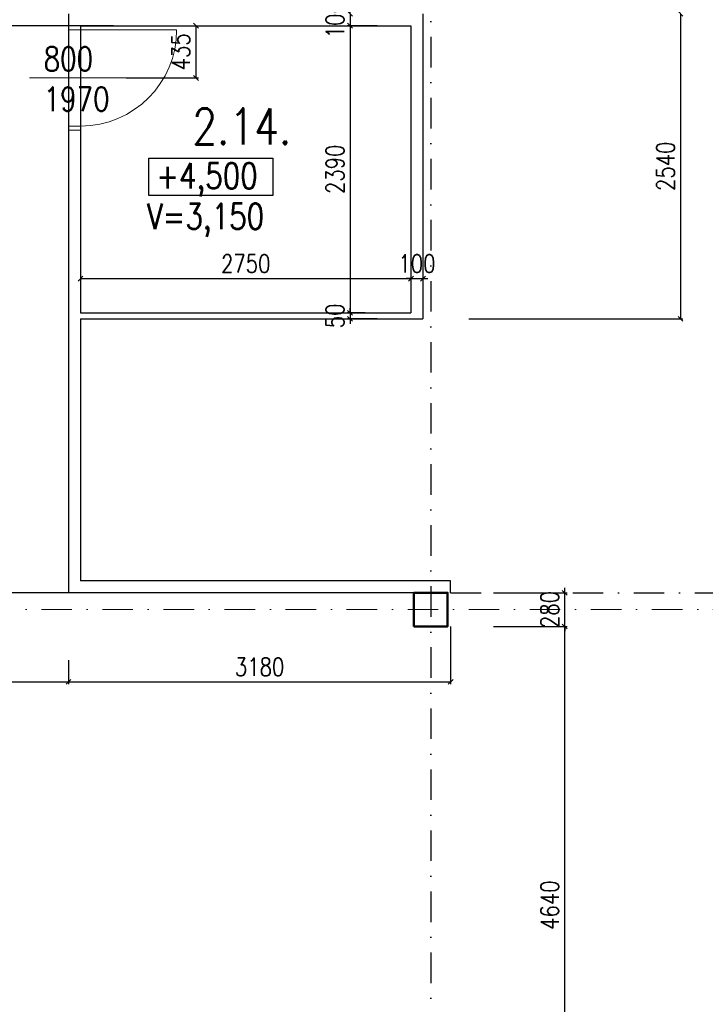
# Model space of a CAD drawing. Header units: millimetres. Extents: x -238874 to 551972, y -298952 to 658415.
# Tile 215 of 256: x 18832 to 24538, y 191456 to 199651. Entities that reach past the tile are written whole.
import ezdxf

# ---------------------------------------------------------------- set-up
doc = ezdxf.new("R2010")
doc.units = ezdxf.units.MM
doc.header["$LTSCALE"] = 20
doc.linetypes.add('ČERCHOVANÁ', pattern=[25.4, 12.7, -6.35, 0, -6.35])
for name, color, linetype in [('CZ', 255, 'Continuous'), ('KOTY', 8, 'Continuous'), ('OSYSTAVBA', 101, 'ČERCHOVANÁ'), ('ZDP', 50, 'Continuous')]:
    doc.layers.add(name, color=color, linetype=linetype)
doc.layers.add('NOSNÉ', color=8, linetype='Continuous', lineweight=50)
doc.layers.add('PRUCHODY', color=7, linetype='Continuous', lineweight=18)
doc.styles.add('SIMPLEX', font='SIMPLEX.shx', dxfattribs={"width": 0.8, "bigfont": 'CAD13.shx'})
doc.styles.get("Standard").update_dxf_attribs({"font": 'simplex.shx', "width": 0.8})
doc.dimstyles.new('CKA', dxfattribs={"dimtxt": 200, "dimasz": 40, "dimexe": 20, "dimexo": 0.2, "dimgap": 50, "dimtad": 1, "dimdec": 0, "dimrnd": 1, "dimzin": 0, "dimdsep": 46, "dimtxsty": 'Standard', "dimblk1": 'OBLIQUE', "dimblk2": 'OBLIQUE', "dimsah": 1, "dimcen": 0.09, "dimclrd": 253, "dimclre": 253, "dimclrt": 253, "dimadec": 0, "dimazin": 0, "dimtfac": 1, "dimtdec": 0, "dimtix": 1, "dimtmove": 2, "dimatfit": 3, "dimfxl": 1, "dimtolj": 1, "dimtzin": 0, "dimarcsym": 0})

# ---------------------------------------------------------------- blocks, each defined once
blk = doc.blocks.new('_OBLIQUE')
at = {"color": 0, "linetype": 'ByBlock'}
blk.add_line((-0.5, -0.5), (0.5, 0.5), dxfattribs=at)
blk = doc.blocks.new('*D1529')
at = {"layer": 'DEFPOINTS', "color": 0, "transparency": 16777216}
for p in [(22393, 194600.9), (23367.5, 194600.9), (22393, 189960.9)]:
    blk.add_point(p, dxfattribs=at)
at = {"layer": 'KOTY', "lineweight": -2, "transparency": 16777216}
for p, q in [((22773.7, 194600.9), (23387.5, 194600.9)), ((23367.5, 189960.9), (23367.5, 194600.9))]:
    blk.add_line(p, q, dxfattribs=at)
at = {"layer": 'KOTY', "lineweight": -2, "transparency": 16777216, "xscale": 40, "yscale": 40, "zscale": 40}
for p, rotation in [((23367.5, 194600.9), 90), ((23367.5, 189960.9), 270)]:
    blk.add_blockref('_OBLIQUE', p, dxfattribs=dict(at, rotation=rotation))
at = {"layer": 'KOTY', "transparency": 16777216, "insert": (23242.5, 192280.9), "char_height": 150, "attachment_point": 5, "rotation": 90, "style": 'SIMPLEX'}
blk.add_mtext('\\A1;4640', dxfattribs=at)
blk = doc.blocks.new('*D1534')
at = {"layer": 'DEFPOINTS', "color": 0, "transparency": 16777216}
for p in [(22188, 199700.9), (22188, 197160.9), (24331.6, 197160.9)]:
    blk.add_point(p, dxfattribs=at)
at = {"layer": 'KOTY', "lineweight": -2, "transparency": 16777216}
for p, q in [((24331.6, 199700.9), (24331.6, 197160.9)), ((22568.7, 197160.9), (24351.6, 197160.9))]:
    blk.add_line(p, q, dxfattribs=at)
at = {"layer": 'KOTY', "lineweight": -2, "transparency": 16777216, "xscale": 40, "yscale": 40, "zscale": 40}
for p, rotation in [((24331.6, 199700.9), 90), ((24331.6, 197160.9), 270)]:
    blk.add_blockref('_OBLIQUE', p, dxfattribs=dict(at, rotation=rotation))
at = {"layer": 'KOTY', "transparency": 16777216, "insert": (24206.6, 198430.9), "char_height": 150, "attachment_point": 5, "rotation": 90, "style": 'SIMPLEX'}
blk.add_mtext('\\A1;2540', dxfattribs=at)
blk = doc.blocks.new('*D1535')
at = {"layer": 'DEFPOINTS', "color": 0, "transparency": 16777216}
for p in [(22393, 194880.9), (23367.5, 194880.9), (22393, 194600.9)]:
    blk.add_point(p, dxfattribs=at)
at = {"layer": 'KOTY', "lineweight": -2, "transparency": 16777216}
for p, q in [((22773.7, 194880.9), (23387.5, 194880.9)), ((23367.5, 194880.9), (23367.5, 194920.9)), ((23367.5, 194600.9), (23367.5, 194880.9)), ((23367.5, 194600.9), (23367.5, 194560.9))]:
    blk.add_line(p, q, dxfattribs=at)
at = {"layer": 'KOTY', "lineweight": -2, "transparency": 16777216, "xscale": 40, "yscale": 40, "zscale": 40}
for p, rotation in [((23367.5, 194880.9), 270), ((23367.5, 194600.9), 90)]:
    blk.add_blockref('_OBLIQUE', p, dxfattribs=dict(at, rotation=rotation))
at = {"layer": 'KOTY', "transparency": 16777216, "insert": (23242.5, 194740.9), "char_height": 150, "attachment_point": 5, "rotation": 90, "style": 'SIMPLEX'}
blk.add_mtext('\\A1;280', dxfattribs=at)
blk = doc.blocks.new('*D1552')
at = {"layer": 'DEFPOINTS', "color": 0, "transparency": 16777216}
for p in [(19992, 194880.9), (18152, 178910.9), (18635.3, 178910.9)]:
    blk.add_point(p, dxfattribs=at)
at = {"layer": 'KOTY', "lineweight": -2, "transparency": 16777216}
for p, q in [((18635.3, 194880.9), (18635.3, 178910.9)), ((18532.8, 178910.9), (18655.3, 178910.9))]:
    blk.add_line(p, q, dxfattribs=at)
at = {"layer": 'KOTY', "lineweight": -2, "transparency": 16777216, "xscale": 40, "yscale": 40, "zscale": 40}
for p, rotation in [((18635.3, 194880.9), 90), ((18635.3, 178910.9), 270)]:
    blk.add_blockref('_OBLIQUE', p, dxfattribs=dict(at, rotation=rotation))
at = {"layer": 'KOTY', "transparency": 16777216, "insert": (18510.3, 186895.9), "char_height": 150, "attachment_point": 5, "rotation": 90, "style": 'SIMPLEX'}
blk.add_mtext('\\A1;15970', dxfattribs=at)
blk = doc.blocks.new('*D1571')
at = {"layer": 'DEFPOINTS', "color": 0, "transparency": 16777216}
for p in [(22088, 197495.6), (19338, 197210.9), (22088, 197210.9)]:
    blk.add_point(p, dxfattribs=at)
at = {"layer": 'KOTY', "lineweight": -2, "transparency": 16777216}
for p, q in [((22088, 197591.6), (22088, 197515.6)), ((19338, 197495.6), (22088, 197495.6))]:
    blk.add_line(p, q, dxfattribs=at)
at = {"layer": 'KOTY', "lineweight": -2, "transparency": 16777216, "xscale": 40, "yscale": 40, "zscale": 40, "rotation": 180}
blk.add_blockref('_OBLIQUE', (19338, 197495.6), dxfattribs=at)
at = {"layer": 'KOTY', "lineweight": -2, "transparency": 16777216, "xscale": 40, "yscale": 40, "zscale": 40}
blk.add_blockref('_OBLIQUE', (22088, 197495.6), dxfattribs=at)
at = {"layer": 'KOTY', "transparency": 16777216, "insert": (20713, 197620.6), "char_height": 150, "attachment_point": 5, "style": 'SIMPLEX'}
blk.add_mtext('\\A1;2750', dxfattribs=at)
blk = doc.blocks.new('*D1573')
at = {"layer": 'DEFPOINTS', "color": 0, "transparency": 16777216}
for p in [(19992, 199600.9), (18635.3, 194880.9), (19992, 194880.9)]:
    blk.add_point(p, dxfattribs=at)
at = {"layer": 'KOTY', "lineweight": -2, "transparency": 16777216}
for p, q in [((18635.3, 199600.9), (18635.3, 194880.9)), ((19611.2, 194880.9), (18615.3, 194880.9))]:
    blk.add_line(p, q, dxfattribs=at)
at = {"layer": 'KOTY', "lineweight": -2, "transparency": 16777216, "xscale": 40, "yscale": 40, "zscale": 40}
for p, rotation in [((18635.3, 199600.9), 90), ((18635.3, 194880.9), 270)]:
    blk.add_blockref('_OBLIQUE', p, dxfattribs=dict(at, rotation=rotation))
at = {"layer": 'KOTY', "transparency": 16777216, "insert": (18510.3, 197240.9), "char_height": 150, "attachment_point": 5, "rotation": 90, "style": 'SIMPLEX'}
blk.add_mtext('\\A1;4720', dxfattribs=at)
blk = doc.blocks.new('*D1574')
at = {"layer": 'DEFPOINTS', "color": 0, "transparency": 16777216}
for p in [(22188, 197495.6), (22088, 197210.9), (22188, 197160.9)]:
    blk.add_point(p, dxfattribs=at)
at = {"layer": 'KOTY', "lineweight": -2, "transparency": 16777216}
for p, q in [((22188, 197541.6), (22188, 197515.6)), ((22088, 197495.6), (22048, 197495.6)), ((22088, 197495.6), (22188, 197495.6)), ((22188, 197495.6), (22228, 197495.6))]:
    blk.add_line(p, q, dxfattribs=at)
at = {"layer": 'KOTY', "lineweight": -2, "transparency": 16777216, "xscale": 40, "yscale": 40, "zscale": 40}
blk.add_blockref('_OBLIQUE', (22088, 197495.6), dxfattribs=at)
at = {"layer": 'KOTY', "lineweight": -2, "transparency": 16777216, "xscale": 40, "yscale": 40, "zscale": 40, "rotation": 180}
blk.add_blockref('_OBLIQUE', (22188, 197495.6), dxfattribs=at)
at = {"layer": 'KOTY', "transparency": 16777216, "insert": (22138, 197620.6), "char_height": 150, "attachment_point": 5, "style": 'SIMPLEX'}
blk.add_mtext('\\A1;100', dxfattribs=at)
blk = doc.blocks.new('*D1575')
at = {"layer": 'DEFPOINTS', "color": 0, "transparency": 16777216}
for p in [(22188, 199600.9), (21580.7, 197210.9), (22088, 197210.9)]:
    blk.add_point(p, dxfattribs=at)
at = {"layer": 'KOTY', "lineweight": -2, "transparency": 16777216}
for p, q in [((21580.7, 199600.9), (21580.7, 197210.9)), ((21707.2, 197210.9), (21560.7, 197210.9))]:
    blk.add_line(p, q, dxfattribs=at)
at = {"layer": 'KOTY', "lineweight": -2, "transparency": 16777216, "xscale": 40, "yscale": 40, "zscale": 40}
for p, rotation in [((21580.7, 199600.9), 90), ((21580.7, 197210.9), 270)]:
    blk.add_blockref('_OBLIQUE', p, dxfattribs=dict(at, rotation=rotation))
at = {"layer": 'KOTY', "transparency": 16777216, "insert": (21455.7, 198405.9), "char_height": 150, "attachment_point": 5, "rotation": 90, "style": 'SIMPLEX'}
blk.add_mtext('\\A1;2390', dxfattribs=at)
blk = doc.blocks.new('*D1584')
at = {"layer": 'DEFPOINTS', "color": 0, "transparency": 16777216}
for p in [(17398, 194700.9), (19238, 194700.9), (19238, 194139.5)]:
    blk.add_point(p, dxfattribs=at)
at = {"layer": 'KOTY', "lineweight": -2, "transparency": 16777216}
for p, q in [((19238, 194320.1), (19238, 194119.5)), ((17398, 194139.5), (19238, 194139.5))]:
    blk.add_line(p, q, dxfattribs=at)
at = {"layer": 'KOTY', "lineweight": -2, "transparency": 16777216, "xscale": 40, "yscale": 40, "zscale": 40, "rotation": 180}
blk.add_blockref('_OBLIQUE', (17398, 194139.5), dxfattribs=at)
at = {"layer": 'KOTY', "lineweight": -2, "transparency": 16777216, "xscale": 40, "yscale": 40, "zscale": 40}
blk.add_blockref('_OBLIQUE', (19238, 194139.5), dxfattribs=at)
at = {"layer": 'KOTY', "transparency": 16777216, "insert": (18318, 194264.5), "char_height": 150, "attachment_point": 5, "style": 'SIMPLEX'}
blk.add_mtext('\\A1;1840', dxfattribs=at)
blk = doc.blocks.new('*D1589')
at = {"layer": 'DEFPOINTS', "color": 0, "transparency": 16777216}
for p in [(22418, 194980.9), (19238, 194700.9), (22418, 194139.5)]:
    blk.add_point(p, dxfattribs=at)
at = {"layer": 'KOTY', "lineweight": -2, "transparency": 16777216}
for p, q in [((22418, 194600.1), (22418, 194119.5)), ((19238, 194139.5), (22418, 194139.5))]:
    blk.add_line(p, q, dxfattribs=at)
at = {"layer": 'KOTY', "lineweight": -2, "transparency": 16777216, "xscale": 40, "yscale": 40, "zscale": 40, "rotation": 180}
blk.add_blockref('_OBLIQUE', (19238, 194139.5), dxfattribs=at)
at = {"layer": 'KOTY', "lineweight": -2, "transparency": 16777216, "xscale": 40, "yscale": 40, "zscale": 40}
blk.add_blockref('_OBLIQUE', (22418, 194139.5), dxfattribs=at)
at = {"layer": 'KOTY', "transparency": 16777216, "insert": (20828, 194264.5), "char_height": 150, "attachment_point": 5, "style": 'SIMPLEX'}
blk.add_mtext('\\A1;3180', dxfattribs=at)
blk = doc.blocks.new('*D1590')
at = {"layer": 'DEFPOINTS', "color": 0, "transparency": 16777216}
for p in [(22088, 197210.9), (21580.7, 197160.9), (22188, 197160.9)]:
    blk.add_point(p, dxfattribs=at)
at = {"layer": 'KOTY', "lineweight": -2, "transparency": 16777216}
for p, q in [((21580.7, 197210.9), (21580.7, 197250.9)), ((21580.7, 197210.9), (21580.7, 197160.9)), ((21807.2, 197160.9), (21560.7, 197160.9)), ((21580.7, 197160.9), (21580.7, 197120.9))]:
    blk.add_line(p, q, dxfattribs=at)
at = {"layer": 'KOTY', "lineweight": -2, "transparency": 16777216, "xscale": 40, "yscale": 40, "zscale": 40}
for p, rotation in [((21580.7, 197210.9), 270), ((21580.7, 197160.9), 90)]:
    blk.add_blockref('_OBLIQUE', p, dxfattribs=dict(at, rotation=rotation))
at = {"layer": 'KOTY', "transparency": 16777216, "insert": (21455.7, 197185.9), "char_height": 150, "attachment_point": 5, "rotation": 90, "style": 'SIMPLEX'}
blk.add_mtext('\\A1;50', dxfattribs=at)
blk = doc.blocks.new('*D1595')
at = {"layer": 'DEFPOINTS', "color": 0, "transparency": 16777216}
for p in [(19992, 199700.9), (18635.3, 199600.9), (19992, 199600.9)]:
    blk.add_point(p, dxfattribs=at)
at = {"layer": 'KOTY', "lineweight": -2, "transparency": 16777216}
for p, q in [((18635.3, 199700.9), (18635.3, 199740.9)), ((18635.3, 199700.9), (18635.3, 199600.9)), ((19611.2, 199600.9), (18615.3, 199600.9)), ((18635.3, 199600.9), (18635.3, 199560.9))]:
    blk.add_line(p, q, dxfattribs=at)
at = {"layer": 'KOTY', "lineweight": -2, "transparency": 16777216, "xscale": 40, "yscale": 40, "zscale": 40}
for p, rotation in [((18635.3, 199700.9), 270), ((18635.3, 199600.9), 90)]:
    blk.add_blockref('_OBLIQUE', p, dxfattribs=dict(at, rotation=rotation))
at = {"layer": 'KOTY', "transparency": 16777216, "insert": (18510.3, 199650.9), "char_height": 150, "attachment_point": 5, "rotation": 90, "style": 'SIMPLEX'}
blk.add_mtext('\\A1;100', dxfattribs=at)
blk = doc.blocks.new('*D1603')
at = {"layer": 'DEFPOINTS', "color": 0, "transparency": 16777216}
for p in [(19338, 199600.9), (19338, 199165.9), (20298.3, 199165.9)]:
    blk.add_point(p, dxfattribs=at)
at = {"layer": 'KOTY', "lineweight": -2, "transparency": 16777216}
for p, q in [((20298.3, 199600.9), (20298.3, 199165.9)), ((19718.7, 199165.9), (20318.3, 199165.9))]:
    blk.add_line(p, q, dxfattribs=at)
at = {"layer": 'KOTY', "lineweight": -2, "transparency": 16777216, "xscale": 40, "yscale": 40, "zscale": 40}
for p, rotation in [((20298.3, 199600.9), 90), ((20298.3, 199165.9), 270)]:
    blk.add_blockref('_OBLIQUE', p, dxfattribs=dict(at, rotation=rotation))
at = {"layer": 'KOTY', "transparency": 16777216, "insert": (20173.3, 199383.4), "char_height": 150, "attachment_point": 5, "rotation": 90, "style": 'SIMPLEX'}
blk.add_mtext('\\A1;435', dxfattribs=at)
blk = doc.blocks.new('*D1604')
at = {"layer": 'DEFPOINTS', "color": 0, "transparency": 16777216}
for p in [(22188, 199700.9), (21580.7, 199600.9), (22188, 199600.9)]:
    blk.add_point(p, dxfattribs=at)
at = {"layer": 'KOTY', "lineweight": -2, "transparency": 16777216}
for p, q in [((21580.7, 199700.9), (21580.7, 199740.9)), ((21580.7, 199700.9), (21580.7, 199600.9)), ((21807.2, 199600.9), (21560.7, 199600.9)), ((21580.7, 199600.9), (21580.7, 199560.9))]:
    blk.add_line(p, q, dxfattribs=at)
at = {"layer": 'KOTY', "lineweight": -2, "transparency": 16777216, "xscale": 40, "yscale": 40, "zscale": 40}
for p, rotation in [((21580.7, 199700.9), 270), ((21580.7, 199600.9), 90)]:
    blk.add_blockref('_OBLIQUE', p, dxfattribs=dict(at, rotation=rotation))
at = {"layer": 'KOTY', "transparency": 16777216, "insert": (21455.7, 199650.9), "char_height": 150, "attachment_point": 5, "rotation": 90, "style": 'SIMPLEX'}
blk.add_mtext('\\A1;100', dxfattribs=at)

msp = doc.modelspace()

# ---------------------------------------------------------------- linework, layer by layer
at = {"layer": 'CZ', "color": 7}
msp.add_lwpolyline([(19905.071, 198499.12), (20938.554, 198499.12), (20938.554, 198186.65), (19905.071, 198186.65)], close=True, dxfattribs=at)
at = {"layer": 'NOSNÉ'}
msp.add_lwpolyline([(22112.962, 194600.863), (22392.962, 194600.863), (22392.962, 194880.863), (22112.962, 194880.863)], close=True, dxfattribs=at)
at = {"layer": 'OSYSTAVBA', "linetype": 'ČERCHOVANÁ'}
for p, q in [((22252.962, 200016.269), (22252.962, 178910.863)), ((22417.962, 194880.863), (27107.962, 194880.863))]:
    msp.add_line(p, q, dxfattribs=at)
at = {"layer": 'PRUCHODY'}
for p, q in [((19637.962, 199600.863), (19237.962, 199600.863)), ((20137.962, 199565.863), (19237.962, 199565.863)), ((19337.962, 199600.863), (19337.962, 198730.863)), ((20298.32, 199165.863), (18913.884, 199165.863)), ((19337.962, 198765.863), (19237.962, 198765.863)), ((19337.962, 198730.863), (19237.962, 198730.863))]:
    msp.add_line(p, q, dxfattribs=at)
at = {"layer": 'PRUCHODY', "linetype": 'ČERCHOVANÁ'}
msp.add_line((17487.962, 194740.863), (27017.962, 194740.863), dxfattribs=at)
at = {"layer": 'PRUCHODY'}
msp.add_arc((19337.962, 199565.863), 800, 270, 0, dxfattribs=at)
at = {"layer": 'ZDP'}
for p, q in [((19237.962, 199700.863), (19237.962, 197160.863)), ((22187.962, 199700.863), (22187.962, 197160.863)), ((19337.962, 199600.863), (19337.962, 197210.863)), ((19337.962, 199600.863), (20037.962, 199600.863)), ((20037.962, 199600.863), (22087.962, 199600.863)), ((22087.962, 199600.863), (22087.962, 197210.863)), ((19337.962, 197210.863), (22087.962, 197210.863)), ((19237.962, 197160.863), (19237.962, 194880.863)), ((19337.962, 197160.863), (22187.962, 197160.863)), ((19337.962, 197160.863), (19337.962, 194980.863)), ((22417.962, 194980.863), (19337.962, 194980.863)), ((22417.962, 194880.863), (22417.962, 194980.863)), ((22137.962, 194880.863), (19237.962, 194880.863))]:
    msp.add_line(p, q, dxfattribs=at)

# ---------------------------------------------------------------- texts
at = {"layer": 'CZ', "color": 7, "attachment_point": 1}
for s, insert, char_height, width in [('800\\P1970', (19031.04, 199423.911), 200, 921.6), ('+4,500', (19967.959, 198457.917), 212.5, 1666.9), ('V=3,150', (19889.973, 198120.884), 212.5, 3214.5)]:
    msp.add_mtext(s, dxfattribs=dict(at, insert=insert, char_height=char_height, width=width))
at = {"layer": 'CZ', "color": 6, "linetype": 'Continuous', "lineweight": 30, "insert": (20268.402, 198912.75), "char_height": 300, "width": 1830.1, "attachment_point": 1}
msp.add_mtext('2.14.', dxfattribs=at)

# ---------------------------------------------------------------- dimensions: what is measured, and where the dimension line sits
at = {"layer": 'KOTY'}
for base, p1, p2, angle, text, picture, middle in [((18635.306, 199600.863), (19991.985, 199700.863), (19991.985, 199600.863), 270, '100', '*D1595', (18510.306, 199650.863)), ((21580.674, 199600.863), (22187.962, 199700.863), (22187.962, 199600.863), 90, '100', '*D1604', (21455.674, 199650.863)), ((24331.562, 197160.863), (22187.962, 199700.863), (22187.962, 197160.863), 270, '2540', '*D1534', (24206.562, 198430.863)), ((18635.306, 194880.863), (19991.985, 199600.863), (19991.985, 194880.863), 270, '4720', '*D1573', (18510.306, 197240.863)), ((20298.32, 199165.863), (19337.962, 199600.863), (19337.962, 199165.863), 270, '435', '*D1603', (20173.32, 199383.363)), ((21580.674, 197210.863), (22187.962, 199600.863), (22087.962, 197210.863), 90, '2390', '*D1575', (21455.674, 198405.863)), ((21580.674, 197160.863), (22087.962, 197210.863), (22187.962, 197160.863), 90, '50', '*D1590', (21455.674, 197185.863)), ((22417.962, 194139.468), (19237.962, 194700.863), (22417.962, 194980.863), 180, '3180', '*D1589', (20827.962, 194264.468)), ((18635.306, 178910.863), (19991.985, 194880.863), (18151.985, 178910.863), 270, '15970', '*D1552', (18510.306, 186895.863)), ((23367.468, 194880.863), (22392.962, 194600.863), (22392.962, 194880.863), 270, '280', '*D1535', (23242.468, 194740.863)), ((19237.962, 194139.468), (17397.962, 194700.863), (19237.962, 194700.863), 180, '1840', '*D1584', (18317.962, 194264.468)), ((23367.468, 194600.863), (22392.962, 189960.863), (22392.962, 194600.863), 270, '4640', '*D1529', (23242.468, 192280.863))]:
    dim = msp.add_linear_dim(base=base, p1=p1, p2=p2, angle=angle, text=text, dimstyle='CKA', override={"dimtxt": 150, "dimexo": 380.774374, "dimtxsty": 'SIMPLEX', "dimse1": 1, "dimclrd": 256, "dimclre": 256, "dimclrt": 256}, dxfattribs=at)
    dim.commit()
    dim.dimension.update_dxf_attribs({"geometry": picture, "text_midpoint": middle})
for base, p1, p2, text, picture, middle in [((22087.962, 197495.643), (19337.962, 197210.863), (22087.962, 197210.863), '2750', '*D1571', (20712.962, 197620.643)), ((22187.962, 197495.643), (22087.962, 197210.863), (22187.962, 197160.863), '100', '*D1574', (22137.962, 197620.643))]:
    dim = msp.add_linear_dim(base=base, p1=p1, p2=p2, text=text, dimstyle='CKA', override={"dimtxt": 150, "dimexo": 380.774374, "dimtxsty": 'SIMPLEX', "dimse1": 1, "dimclrd": 256, "dimclre": 256, "dimclrt": 256}, dxfattribs=at)
    dim.commit()
    dim.dimension.update_dxf_attribs({"geometry": picture, "text_midpoint": middle})

doc.saveas('drawing.dxf')
